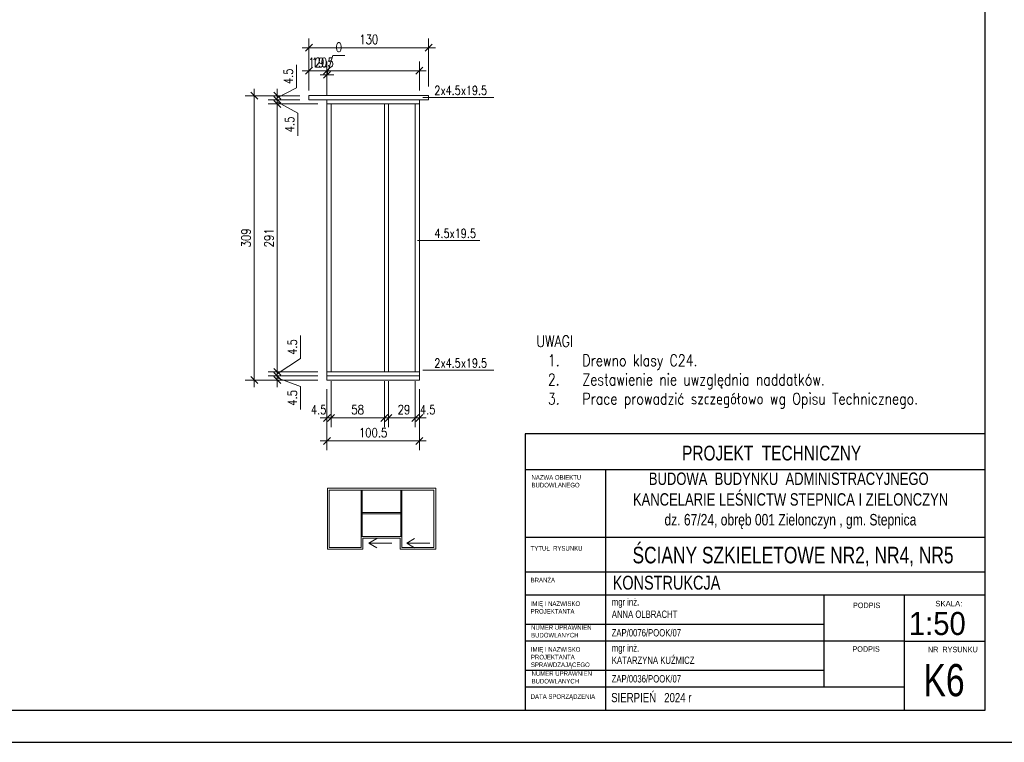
# Model space of a CAD drawing. Header units: inches. Extents: x 58893 to 70341, y -37691 to -31625.
# Tile 29 of 34: x 66556 to 67626, y -35183 to -34398. Entities that reach past the tile are written whole.
import ezdxf
from ezdxf.enums import TextEntityAlignment as Align

# ---------------------------------------------------------------- set-up
doc = ezdxf.new("R2010")
doc.units = ezdxf.units.IN
doc.header["$MEASUREMENT"] = 0
doc.layers.add('_tabelka', color=4, linetype='Continuous')
for name, color, linetype, lineweight in [('Drewno', 2, 'Continuous', 20), ('Obrys', 4, 'Continuous', 20), ('Opisy', 4, 'Continuous', 20), ('WYMIARY', 6, 'Continuous', 15)]:
    doc.layers.add(name, color=color, linetype=linetype, lineweight=lineweight)
doc.styles.add('1-500', font='arial.ttf', dxfattribs={"width": 0.75, "height": 1.25})
doc.styles.add('1. Simplex', font='simplex.shx', dxfattribs={"width": 0.8})
doc.styles.add('Arial narrow', font='arial.ttf', dxfattribs={"width": 0.75})
doc.styles.add('STYL-1', font='arial.ttf', dxfattribs={"width": 0.75})
doc.dimstyles.new('1_50', dxfattribs={"dimscale": 50, "dimtxt": 0.2, "dimasz": 0.15, "dimexe": 0.2, "dimexo": 0.2, "dimgap": 0.08, "dimtad": 1, "dimdec": 1, "dimzin": 9, "dimdsep": 46, "dimtxsty": '1. Simplex', "dimblk": 'OBLIQUE', "dimcen": 0.15, "dimdle": 0.15, "dimclrd": 256, "dimclre": 256, "dimclrt": 4, "dimadec": 1, "dimazin": 0, "dimtfac": 1, "dimtdec": 0, "dimtmove": 1, "dimatfit": 3, "dimfxl": 1, "dimlwd": -1, "dimlwe": -1, "dimarcsym": 0})

# ---------------------------------------------------------------- blocks, each defined once
blk = doc.blocks.new('_Oblique')
at = {"color": 0, "linetype": 'ByBlock', "lineweight": -2}
blk.add_line((-0.5, -0.5), (0.5, 0.5), dxfattribs=at)
blk = doc.blocks.new('*D489')
at = {"layer": 'Defpoints', "color": 0}
for p in [(66835.6, -34785.4), (66889.6, -34785.4), (66889.6, -34789.9)]:
    blk.add_point(p, dxfattribs=at)
at = {"layer": 'WYMIARY'}
for p, q in [((66835.6, -34797.4), (66835.6, -34777.9)), ((66879.6, -34785.4), (66825.6, -34785.4)), ((66861, -34796.9), (66835.6, -34787.6)), ((66879.6, -34789.9), (66825.6, -34789.9)), ((66861, -34821.7), (66861, -34796.9))]:
    blk.add_line(p, q, dxfattribs=at)
at = {"layer": 'WYMIARY', "xscale": 7.5, "yscale": 7.5, "zscale": 7.5}
for p, rotation in [((66835.6, -34785.4), 270), ((66835.6, -34789.9), 90)]:
    blk.add_blockref('_Oblique', p, dxfattribs=dict(at, rotation=rotation))
at = {"layer": 'WYMIARY', "color": 4, "insert": (66852, -34809.3), "char_height": 10, "attachment_point": 5, "rotation": 90, "style": '1. Simplex'}
blk.add_mtext('4.5', dxfattribs=at)
blk = doc.blocks.new('*D490')
at = {"layer": 'Defpoints', "color": 0}
for p in [(66835.6, -34780.9), (66889.6, -34780.9), (66889.6, -34785.4)]:
    blk.add_point(p, dxfattribs=at)
at = {"layer": 'WYMIARY'}
for p, q in [((66861, -34741.6), (66861, -34766.4)), ((66861, -34766.4), (66835.6, -34783.1)), ((66835.6, -34792.9), (66835.6, -34773.4)), ((66879.6, -34780.9), (66825.6, -34780.9)), ((66879.6, -34785.4), (66825.6, -34785.4))]:
    blk.add_line(p, q, dxfattribs=at)
at = {"layer": 'WYMIARY', "xscale": 7.5, "yscale": 7.5, "zscale": 7.5}
for p, rotation in [((66835.6, -34780.9), 270), ((66835.6, -34785.4), 90)]:
    blk.add_blockref('_Oblique', p, dxfattribs=dict(at, rotation=rotation))
at = {"layer": 'WYMIARY', "color": 4, "insert": (66852, -34754), "char_height": 10, "attachment_point": 5, "rotation": 90, "style": '1. Simplex'}
blk.add_mtext('4.5', dxfattribs=at)
blk = doc.blocks.new('*D491')
at = {"layer": 'Defpoints', "color": 0}
for p in [(66835.6, -34489.9), (66889.6, -34489.9), (66889.6, -34780.9)]:
    blk.add_point(p, dxfattribs=at)
at = {"layer": 'WYMIARY'}
for p, q in [((66879.6, -34489.9), (66825.6, -34489.9)), ((66835.6, -34788.4), (66835.6, -34482.4)), ((66879.6, -34780.9), (66825.6, -34780.9))]:
    blk.add_line(p, q, dxfattribs=at)
at = {"layer": 'WYMIARY', "xscale": 7.5, "yscale": 7.5, "zscale": 7.5}
for p, rotation in [((66835.6, -34489.9), 90), ((66835.6, -34780.9), 270)]:
    blk.add_blockref('_Oblique', p, dxfattribs=dict(at, rotation=rotation))
at = {"layer": 'WYMIARY', "color": 4, "insert": (66826.6, -34635.4), "char_height": 10, "attachment_point": 5, "rotation": 90, "style": '1. Simplex'}
blk.add_mtext('291', dxfattribs=at)
blk = doc.blocks.new('*D492')
at = {"layer": 'Defpoints', "color": 0}
for p in [(66835.6, -34485.4), (66870.1, -34480.9), (66870.1, -34485.4)]:
    blk.add_point(p, dxfattribs=at)
at = {"layer": 'WYMIARY'}
for p, q in [((66856.6, -34447.5), (66856.6, -34472.3)), ((66856.6, -34472.3), (66835.6, -34483.1)), ((66835.6, -34473.4), (66835.6, -34492.9)), ((66860.1, -34480.9), (66825.6, -34480.9)), ((66860.1, -34485.4), (66825.6, -34485.4))]:
    blk.add_line(p, q, dxfattribs=at)
at = {"layer": 'WYMIARY', "xscale": 7.5, "yscale": 7.5, "zscale": 7.5}
for p, rotation in [((66835.6, -34480.9), 270), ((66835.6, -34485.4), 90)]:
    blk.add_blockref('_Oblique', p, dxfattribs=dict(at, rotation=rotation))
at = {"layer": 'WYMIARY', "color": 4, "insert": (66847.6, -34459.9), "char_height": 10, "attachment_point": 5, "rotation": 90, "style": '1. Simplex'}
blk.add_mtext('4.5', dxfattribs=at)
blk = doc.blocks.new('*D493')
at = {"layer": 'Defpoints', "color": 0}
for p in [(66835.6, -34489.9), (66870.1, -34485.4), (66889.6, -34489.9)]:
    blk.add_point(p, dxfattribs=at)
at = {"layer": 'WYMIARY'}
for p, q in [((66835.6, -34477.9), (66835.6, -34497.4)), ((66860.1, -34485.4), (66825.6, -34485.4)), ((66879.6, -34489.9), (66825.6, -34489.9)), ((66858.1, -34499.8), (66835.6, -34487.6)), ((66858.1, -34524.6), (66858.1, -34499.8))]:
    blk.add_line(p, q, dxfattribs=at)
at = {"layer": 'WYMIARY', "xscale": 7.5, "yscale": 7.5, "zscale": 7.5}
for p, rotation in [((66835.6, -34485.4), 270), ((66835.6, -34489.9), 90)]:
    blk.add_blockref('_Oblique', p, dxfattribs=dict(at, rotation=rotation))
at = {"layer": 'WYMIARY', "color": 4, "insert": (66849.1, -34512.2), "char_height": 10, "attachment_point": 5, "rotation": 90, "style": '1. Simplex'}
blk.add_mtext('4.5', dxfattribs=at)
blk = doc.blocks.new('*D494')
at = {"layer": 'Defpoints', "color": 0}
for p in [(66810.6, -34480.9), (66870.1, -34480.9), (66889.6, -34789.9)]:
    blk.add_point(p, dxfattribs=at)
at = {"layer": 'WYMIARY'}
for p, q in [((66810.6, -34797.4), (66810.6, -34473.4)), ((66860.1, -34480.9), (66800.6, -34480.9)), ((66879.6, -34789.9), (66800.6, -34789.9))]:
    blk.add_line(p, q, dxfattribs=at)
at = {"layer": 'WYMIARY', "xscale": 7.5, "yscale": 7.5, "zscale": 7.5}
for p, rotation in [((66810.6, -34480.9), 90), ((66810.6, -34789.9), 270)]:
    blk.add_blockref('_Oblique', p, dxfattribs=dict(at, rotation=rotation))
at = {"layer": 'WYMIARY', "color": 4, "insert": (66801.6, -34635.4), "char_height": 10, "attachment_point": 5, "rotation": 90, "style": '1. Simplex'}
blk.add_mtext('309', dxfattribs=at)
blk = doc.blocks.new('*D495')
at = {"layer": 'Defpoints', "color": 0}
for p in [(67000.1, -34428.8), (66870.1, -34480.9), (67000.1, -34480.9)]:
    blk.add_point(p, dxfattribs=at)
at = {"layer": 'WYMIARY'}
for p, q in [((66870.1, -34470.9), (66870.1, -34418.8)), ((67000.1, -34470.9), (67000.1, -34418.8)), ((66862.6, -34428.8), (67007.6, -34428.8))]:
    blk.add_line(p, q, dxfattribs=at)
at = {"layer": 'WYMIARY', "xscale": 7.5, "yscale": 7.5, "zscale": 7.5, "rotation": 180}
blk.add_blockref('_Oblique', (66870.1, -34428.8), dxfattribs=at)
at = {"layer": 'WYMIARY', "xscale": 7.5, "yscale": 7.5, "zscale": 7.5}
blk.add_blockref('_Oblique', (67000.1, -34428.8), dxfattribs=at)
at = {"layer": 'WYMIARY', "color": 4, "insert": (66935.1, -34419.8), "char_height": 10, "attachment_point": 5, "style": '1. Simplex'}
blk.add_mtext('130', dxfattribs=at)
blk = doc.blocks.new('*D496')
at = {"layer": 'Defpoints', "color": 0}
for p in [(66889.6, -34453.8), (66870.1, -34480.9), (66889.6, -34485.4)]:
    blk.add_point(p, dxfattribs=at)
at = {"layer": 'WYMIARY'}
for p, q in [((66870.1, -34470.9), (66870.1, -34443.8)), ((66889.6, -34475.4), (66889.6, -34443.8)), ((66862.6, -34453.8), (66897.1, -34453.8))]:
    blk.add_line(p, q, dxfattribs=at)
at = {"layer": 'WYMIARY', "xscale": 7.5, "yscale": 7.5, "zscale": 7.5, "rotation": 180}
blk.add_blockref('_Oblique', (66870.1, -34453.8), dxfattribs=at)
at = {"layer": 'WYMIARY', "xscale": 7.5, "yscale": 7.5, "zscale": 7.5}
blk.add_blockref('_Oblique', (66889.6, -34453.8), dxfattribs=at)
at = {"layer": 'WYMIARY', "color": 4, "insert": (66885.1, -34444.8), "char_height": 10, "attachment_point": 5, "style": '1. Simplex'}
blk.add_mtext('19.5', dxfattribs=at)
blk = doc.blocks.new('*D497')
at = {"layer": 'Defpoints', "color": 0}
for p in [(66889.6, -34458.3), (66889.6, -34485.4), (66889.6, -34489.9)]:
    blk.add_point(p, dxfattribs=at)
at = {"layer": 'WYMIARY'}
for p, q in [((66895.9, -34437.3), (66889.6, -34458.3)), ((66909.2, -34437.3), (66895.9, -34437.3)), ((66889.6, -34475.4), (66889.6, -34448.3)), ((66889.6, -34479.9), (66889.6, -34448.3)), ((66882.1, -34458.3), (66897.1, -34458.3))]:
    blk.add_line(p, q, dxfattribs=at)
at = {"layer": 'WYMIARY', "xscale": 7.5, "yscale": 7.5, "zscale": 7.5}
blk.add_blockref('_Oblique', (66889.6, -34458.3), dxfattribs=at)
at = {"layer": 'WYMIARY', "xscale": 7.5, "yscale": 7.5, "zscale": 7.5, "rotation": 180}
blk.add_blockref('_Oblique', (66889.6, -34458.3), dxfattribs=at)
at = {"layer": 'WYMIARY', "color": 4, "insert": (66902.5, -34428.3), "char_height": 10, "attachment_point": 5, "style": '1. Simplex'}
blk.add_mtext('0', dxfattribs=at)
blk = doc.blocks.new('*D498')
at = {"layer": 'Defpoints', "color": 0}
for p in [(66870.1, -34453.8), (66870.1, -34485.4), (66990.1, -34485.4)]:
    blk.add_point(p, dxfattribs=at)
at = {"layer": 'WYMIARY'}
for p, q in [((66870.1, -34475.4), (66870.1, -34443.8)), ((66990.1, -34475.4), (66990.1, -34443.8)), ((66997.6, -34453.8), (66862.6, -34453.8))]:
    blk.add_line(p, q, dxfattribs=at)
at = {"layer": 'WYMIARY', "xscale": 7.5, "yscale": 7.5, "zscale": 7.5, "rotation": 180}
blk.add_blockref('_Oblique', (66870.1, -34453.8), dxfattribs=at)
at = {"layer": 'WYMIARY', "xscale": 7.5, "yscale": 7.5, "zscale": 7.5}
blk.add_blockref('_Oblique', (66990.1, -34453.8), dxfattribs=at)
at = {"layer": 'WYMIARY', "color": 4, "insert": (66879.6, -34444.8), "char_height": 10, "attachment_point": 5, "style": '1. Simplex'}
blk.add_mtext('120', dxfattribs=at)
blk = doc.blocks.new('*D499')
at = {"layer": 'Defpoints', "color": 0}
for p in [(66889.6, -34789.9), (66990.1, -34789.9), (66889.6, -34856)]:
    blk.add_point(p, dxfattribs=at)
at = {"layer": 'WYMIARY'}
for p, q in [((66889.6, -34799.9), (66889.6, -34866)), ((66990.1, -34799.9), (66990.1, -34866)), ((66997.6, -34856), (66882.1, -34856))]:
    blk.add_line(p, q, dxfattribs=at)
at = {"layer": 'WYMIARY', "xscale": 7.5, "yscale": 7.5, "zscale": 7.5, "rotation": 180}
blk.add_blockref('_Oblique', (66889.6, -34856), dxfattribs=at)
at = {"layer": 'WYMIARY', "xscale": 7.5, "yscale": 7.5, "zscale": 7.5}
blk.add_blockref('_Oblique', (66990.1, -34856), dxfattribs=at)
at = {"layer": 'WYMIARY', "color": 4, "insert": (66939.8, -34847), "char_height": 10, "attachment_point": 5, "style": '1. Simplex'}
blk.add_mtext('100.5', dxfattribs=at)
blk = doc.blocks.new('*D500')
at = {"layer": 'Defpoints', "color": 0}
for p in [(66894.1, -34780.9), (66952, -34780.9), (66952, -34831)]:
    blk.add_point(p, dxfattribs=at)
at = {"layer": 'WYMIARY'}
for p, q in [((66894.1, -34790.9), (66894.1, -34841)), ((66952, -34790.9), (66952, -34841)), ((66886.6, -34831), (66959.5, -34831))]:
    blk.add_line(p, q, dxfattribs=at)
at = {"layer": 'WYMIARY', "xscale": 7.5, "yscale": 7.5, "zscale": 7.5, "rotation": 180}
blk.add_blockref('_Oblique', (66894.1, -34831), dxfattribs=at)
at = {"layer": 'WYMIARY', "xscale": 7.5, "yscale": 7.5, "zscale": 7.5}
blk.add_blockref('_Oblique', (66952, -34831), dxfattribs=at)
at = {"layer": 'WYMIARY', "color": 4, "insert": (66923, -34822), "char_height": 10, "attachment_point": 5, "style": '1. Simplex'}
blk.add_mtext('58', dxfattribs=at)
blk = doc.blocks.new('*D501')
at = {"layer": 'Defpoints', "color": 0}
for p in [(66956.5, -34780.9), (66985.6, -34780.9), (66985.6, -34831)]:
    blk.add_point(p, dxfattribs=at)
at = {"layer": 'WYMIARY'}
for p, q in [((66956.5, -34790.9), (66956.5, -34841)), ((66985.6, -34790.9), (66985.6, -34841)), ((66949, -34831), (66993.1, -34831))]:
    blk.add_line(p, q, dxfattribs=at)
at = {"layer": 'WYMIARY', "xscale": 7.5, "yscale": 7.5, "zscale": 7.5, "rotation": 180}
blk.add_blockref('_Oblique', (66956.5, -34831), dxfattribs=at)
at = {"layer": 'WYMIARY', "xscale": 7.5, "yscale": 7.5, "zscale": 7.5}
blk.add_blockref('_Oblique', (66985.6, -34831), dxfattribs=at)
at = {"layer": 'WYMIARY', "color": 4, "insert": (66973.3, -34822), "char_height": 10, "attachment_point": 5, "style": '1. Simplex'}
blk.add_mtext('29', dxfattribs=at)
blk = doc.blocks.new('*D502')
at = {"layer": 'Defpoints', "color": 0}
for p in [(66894.1, -34780.9), (66889.6, -34789.9), (66889.6, -34831)]:
    blk.add_point(p, dxfattribs=at)
at = {"layer": 'WYMIARY'}
for p, q in [((66889.6, -34799.9), (66889.6, -34841)), ((66894.1, -34790.9), (66894.1, -34841)), ((66901.6, -34831), (66882.1, -34831))]:
    blk.add_line(p, q, dxfattribs=at)
at = {"layer": 'WYMIARY', "xscale": 7.5, "yscale": 7.5, "zscale": 7.5}
blk.add_blockref('_Oblique', (66889.6, -34831), dxfattribs=at)
at = {"layer": 'WYMIARY', "xscale": 7.5, "yscale": 7.5, "zscale": 7.5, "rotation": 180}
blk.add_blockref('_Oblique', (66894.1, -34831), dxfattribs=at)
at = {"layer": 'WYMIARY', "color": 4, "insert": (66880.6, -34822), "char_height": 10, "attachment_point": 5, "style": '1. Simplex'}
blk.add_mtext('4.5', dxfattribs=at)
blk = doc.blocks.new('*D596')
at = {"layer": 'Defpoints', "color": 0}
for p in [(66985.6, -34780.9), (66990.1, -34789.9), (66990.1, -34831)]:
    blk.add_point(p, dxfattribs=at)
at = {"layer": 'WYMIARY'}
for p, q in [((66985.6, -34790.9), (66985.6, -34841)), ((66990.1, -34799.9), (66990.1, -34841)), ((66978.1, -34831), (66997.6, -34831))]:
    blk.add_line(p, q, dxfattribs=at)
at = {"layer": 'WYMIARY', "xscale": 7.5, "yscale": 7.5, "zscale": 7.5}
blk.add_blockref('_Oblique', (66985.6, -34831), dxfattribs=at)
at = {"layer": 'WYMIARY', "xscale": 7.5, "yscale": 7.5, "zscale": 7.5, "rotation": 180}
blk.add_blockref('_Oblique', (66990.1, -34831), dxfattribs=at)
at = {"layer": 'WYMIARY', "color": 4, "insert": (66999.1, -34822), "char_height": 10, "attachment_point": 5, "style": '1. Simplex'}
blk.add_mtext('4.5', dxfattribs=at)

msp = doc.modelspace()

# ---------------------------------------------------------------- linework, layer by layer
at = {"layer": '_tabelka', "linetype": 'Continuous'}
for p, q in [((67605, -34848.405), (67105, -34848.405)), ((67605, -34887.468), (67105, -34887.468)), ((67192.5, -34887.468), (67192.5, -35148.405)), ((67605, -34960.905), (67105, -34960.905)), ((67605, -34960.905), (67105, -34960.905)), ((67605, -34998.405), (67105, -34998.405)), ((67605, -35023.405), (67105, -35023.405)), ((67430, -35123.405), (67430, -35023.405)), ((67517.5, -35148.405), (67517.5, -35023.405)), ((67430, -35055.405), (67105, -35055.405)), ((67517.5, -35073.405), (67105, -35073.405)), ((67517.5, -35073.405), (67605, -35073.405)), ((67430, -35105.405), (67105, -35105.405)), ((67517.5, -35123.405), (67105, -35123.405))]:
    msp.add_line(p, q, dxfattribs=at)
at = {"layer": '_tabelka', "linetype": 'Continuous', "ltscale": 10}
for points in [[(65540, -35183.405), (67640, -35183.405), (67640, -33698.405), (65540, -33698.405)], [(65640, -35148.405), (67605, -35148.405), (67605, -33733.405), (65640, -33733.405)]]:
    msp.add_lwpolyline(points, close=True, dxfattribs=at)
at = {"layer": '_tabelka', "linetype": 'Continuous'}
msp.add_lwpolyline([(67105, -35148.405), (67605, -35148.405), (67605, -34848.405), (67105, -34848.405)], close=True, dxfattribs=at)
at = {"layer": 'Drewno'}
for points in [[(66870.051, -34480.887), (66870.051, -34485.387), (67000.051, -34485.387), (67000.051, -34480.887)], [(66889.551, -34485.387), (66889.551, -34489.887), (66990.051, -34489.887), (66990.051, -34485.387)], [(66889.551, -34780.887), (66894.051, -34780.887), (66894.051, -34489.887), (66889.551, -34489.887)], [(66956.501, -34489.887), (66952.001, -34489.887), (66952.001, -34780.887), (66956.501, -34780.887)], [(66990.051, -34489.887), (66985.551, -34489.887), (66985.551, -34780.887), (66990.051, -34780.887)], [(66990.051, -34785.387), (66990.051, -34780.887), (66889.551, -34780.887), (66889.551, -34785.387)], [(66990.051, -34789.887), (66990.051, -34785.387), (66889.551, -34785.387), (66889.551, -34789.887)]]:
    msp.add_lwpolyline(points, close=True, dxfattribs=at)
at = {"layer": 'Obrys', "linetype": 'Continuous', "lineweight": 5}
for p, q in [((66890.041, -34973.62), (66890.041, -34907.42)), ((66890.041, -34907.42), (67007.801, -34907.42)), ((66891.991, -34971.67), (66891.991, -34909.37)), ((66891.991, -34909.37), (67005.851, -34909.37)), ((66926.791, -34959.67), (66926.791, -34909.37)), ((66927.991, -34959.67), (66927.991, -34909.37)), ((66969.851, -34959.67), (66969.851, -34909.37)), ((66971.051, -34959.67), (66971.051, -34909.37)), ((67005.851, -34971.67), (67005.851, -34909.37)), ((67007.801, -34973.62), (67007.801, -34907.42)), ((66927.991, -34933.91), (66969.851, -34933.91)), ((66927.991, -34935.11), (66969.851, -34935.11)), ((66926.791, -34971.67), (66926.791, -34959.67)), ((66926.791, -34959.67), (66971.051, -34959.67)), ((66971.051, -34971.67), (66971.051, -34959.67)), ((66928.741, -34961.62), (66969.101, -34961.62)), ((66928.741, -34973.62), (66928.741, -34961.62)), ((66969.101, -34973.62), (66969.101, -34961.62)), ((66890.041, -34973.62), (66928.741, -34973.62)), ((66891.991, -34971.67), (66926.791, -34971.67)), ((67007.801, -34973.62), (66969.101, -34973.62)), ((67005.851, -34971.67), (66971.051, -34971.67))]:
    msp.add_line(p, q, dxfattribs=at)
at = {"layer": 'WYMIARY'}
for p, q in [((67070.924, -34482.956), (66993.828, -34482.956)), ((67055.924, -34638.31), (66988.051, -34638.31)), ((67070.924, -34779.209), (66993.828, -34779.209))]:
    msp.add_line(p, q, dxfattribs=at)
at = {"layer": 'WYMIARY', "color": 1}
for points in [[(66943.964, -34972.12), (66935.303, -34967.12), (66943.964, -34962.12), (66935.303, -34967.12), (66960.303, -34967.12)], [(66984.951, -34972.12), (66976.29, -34967.12), (66984.951, -34962.12), (66976.29, -34967.12), (67001.29, -34967.12)]]:
    msp.add_lwpolyline(points, dxfattribs=at)

# ---------------------------------------------------------------- texts
at = {"layer": '_tabelka', "linetype": 'Continuous', "style": 'Arial narrow'}
msp.add_text('SKALA:', height=6, dxfattribs=at).set_placement((67550.86, -35029.74), align=Align.TOP_LEFT)
at = {"layer": '_tabelka', "linetype": 'Continuous', "style": 'Arial narrow', "width": 0.908571}
msp.add_text('1:50', height=25, dxfattribs=at).set_placement((67522.124, -35041.841), align=Align.TOP_LEFT)
at = {"layer": '_tabelka', "linetype": 'Continuous'}
for s, insert, char_height, width, attachment_point, style in [('PROJEKT  TECHNICZNY', (67372.906, -34861.193), 16, 627.98218, 2, 'Arial narrow'), ('NAZWA OBIEKTU\\PBUDOWLANEGO', (67111.925, -34893.143), 5, 277.17637, 1, 'Arial narrow'), ('{\\H0.75x;BUDOWA  BUDYNKU  ADMINISTRACYJNEGO\\P KANCELARIE LEŚNICTW STEPNICA I ZIELONCZYN\\P\\H0.9259x; dz. 67/24, obręb 001 Zielonczyn , gm. Stepnica}', (67391.509, -34890.302), 18, 597.29156, 2, '1-500'), ('TYTUŁ  RYSUNKU', (67111.019, -34970.174), 5, 277.17637, 1, 'Arial narrow'), ('ŚCIANY SZKIELETOWE NR2, NR4, NR5', (67396.177, -34970.991), 18, 589.37616, 2, 'STYL-1'), ('\\pxql;KONSTRUKCJA ', (67514.154, -35002.479), 15, 627.98218, 2, 'Arial narrow'), ('BRANŻA', (67111.019, -35004.681), 5, 277.17637, 1, 'Arial narrow'), ('IMIĘ I NAZWISKO \\PPROJEKTANTA', (67111.019, -35030.288), 5, 277.17637, 1, 'Arial narrow'), ('mgr inż.\\PANNA OLBRACHT', (67199.213, -35026.928), 8, 277.17637, 1, 'Arial narrow'), ('PODPIS ', (67461.352, -35031.625), 6, 277.17637, 1, 'Arial narrow'), ('NUMER UPRAWNIEŃ \\PBUDOWLANYCH', (67111.464, -35056.151), 5, 277.17637, 1, 'Arial narrow'), ('mgr inż.\\PKATARZYNA KUŹMICZ', (67199.213, -35076.928), 8, 277.17637, 1, 'Arial narrow'), ('IMIĘ I NAZWISKO \\PPROJEKTANTA\\PSPRAWDZAJĄCEGO', (67111.303, -35080.017), 5, 277.17637, 1, 'Arial narrow'), ('PODPIS  ', (67460.784, -35079.079), 6, 277.17637, 1, 'Arial narrow'), ('NR  RYSUNKU', (67542.846, -35079.616), 6, 72.14614, 1, 'Arial narrow'), ('K6', (67537.87, -35098.341), 35, 65.0967, 1, 'Arial narrow'), ('NUMER UPRAWNIEŃ \\PBUDOWLANYCH', (67111.984, -35106.169), 5, 277.17637, 1, 'Arial narrow'), ('DATA SPORZĄDZENIA', (67111.019, -35131.23), 5, 277.17637, 1, 'Arial narrow'), ('SIERPIEŃ   2024 r', (67198.503, -35129.833), 10, 277.17637, 1, 'Arial narrow')]:
    msp.add_mtext(s, dxfattribs=dict(at, insert=insert, char_height=char_height, width=width, attachment_point=attachment_point, style=style))
at = {"layer": '_tabelka', "char_height": 8, "width": 277.17637, "attachment_point": 5, "style": 'Arial narrow'}
for s, insert in [('ZAP/0076/POOK/07', (67236.781, -35064.454)), ('ZAP/0036/POOK/07', (67236.781, -35114.454))]:
    msp.add_mtext(s, dxfattribs=dict(at, insert=insert))
at = {"layer": 'Opisy', "char_height": 9.6, "width": 208.09715, "attachment_point": 4, "style": '1. Simplex'}
for s, insert in [('\\A1;2x4.5x19.5 ', (67006.424, -34475.156)), ('\\A1;4.5x19.5 ', (67006.424, -34630.51)), ('\\A1;2x4.5x19.5 ', (67006.424, -34771.409))]:
    msp.add_mtext(s, dxfattribs=dict(at, insert=insert))
at = {"layer": 'Opisy', "color": 7, "insert": (67117.208, -34820.596), "char_height": 12.5, "width": 476.5484, "attachment_point": 7, "style": '1. Simplex'}
msp.add_mtext('\\pxt4.6666;UWAGI\\P\\pi-3,l4,t4;1.^IDrewno klasy C24.\\P{\\C0;2.^IZestawienie nie uwzględnia naddatków.\\P}3.^IPrace prowadzić szczegółowo wg Opisu Technicznego.', dxfattribs=at)

# ---------------------------------------------------------------- dimensions: what is measured, and where the dimension line sits
at = {"layer": 'WYMIARY'}
for base, p1, p2, picture, middle in [((67000.051, -34428.769), (66870.051, -34480.887), (67000.051, -34480.887), '*D495', (66935.051, -34419.769)), ((66889.551443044, -34458.268648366), (66889.551443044, -34485.387207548), (66889.551443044, -34489.887207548), '*D497', (66899.851447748, -34428.268648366)), ((66952.001443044, -34831.00576673), (66894.051443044, -34780.887207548), (66952.001443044, -34780.887207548), '*D500', (66923.026443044, -34822.00576673)), ((66889.551, -34856.006), (66990.051, -34789.887), (66889.551, -34789.887), '*D499', (66939.801, -34847.006))]:
    dim = msp.add_linear_dim(base=base, p1=p1, p2=p2, dimstyle='1_50', dxfattribs=at)
    dim.commit()
    dim.dimension.update_dxf_attribs({"geometry": picture, "text_midpoint": middle})
for base, p1, p2, picture, middle in [((66889.551, -34453.769), (66870.051, -34480.887), (66889.551, -34485.387), '*D496', (66885.051, -34453.769)), ((66870.051, -34453.769), (66990.051, -34485.387), (66870.051, -34485.387), '*D498', (66879.551, -34453.769)), ((66889.551, -34831.006), (66894.051, -34780.887), (66889.551, -34789.887), '*D502', (66880.551, -34831.006)), ((66985.551443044, -34831.00576673), (66956.501443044, -34780.887207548), (66985.551443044, -34780.887207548), '*D501', (66973.251443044, -34831.00576673))]:
    dim = msp.add_linear_dim(base=base, p1=p1, p2=p2, dimstyle='1_50', dxfattribs=at)
    dim.commit()
    dim.dimension.update_dxf_attribs({"geometry": picture, "text_midpoint": middle, "dimtype": 160})
for base, p1, p2, angle, picture, middle in [((66835.551, -34485.387), (66870.051, -34480.887), (66870.051, -34485.387), 270, '*D492', (66856.551, -34468.337)), ((66835.551, -34489.887), (66870.051, -34485.387), (66889.551, -34489.887), 270, '*D493', (66858.051, -34503.837)), ((66835.551, -34780.887), (66889.551, -34785.387), (66889.551, -34780.887), 90, '*D490', (66860.951, -34762.437)), ((66835.551, -34785.387), (66889.551, -34789.887), (66889.551, -34785.387), 90, '*D489', (66860.951, -34800.937)), ((66990.051, -34831.006), (66985.551, -34780.887), (66990.051, -34789.887), 180, '*D596', (66999.051, -34831.006))]:
    dim = msp.add_linear_dim(base=base, p1=p1, p2=p2, angle=angle, dimstyle='1_50', dxfattribs=at)
    dim.commit()
    dim.dimension.update_dxf_attribs({"geometry": picture, "text_midpoint": middle, "dimtype": 160})
for base, p1, p2, picture, middle in [((66810.551, -34480.887), (66889.551, -34789.887), (66870.051, -34480.887), '*D494', (66801.551, -34635.387)), ((66835.551, -34489.887), (66889.551, -34780.887), (66889.551, -34489.887), '*D491', (66826.551, -34635.387))]:
    dim = msp.add_linear_dim(base=base, p1=p1, p2=p2, angle=90, dimstyle='1_50', dxfattribs=at)
    dim.commit()
    dim.dimension.update_dxf_attribs({"geometry": picture, "text_midpoint": middle})

doc.saveas('drawing.dxf')
